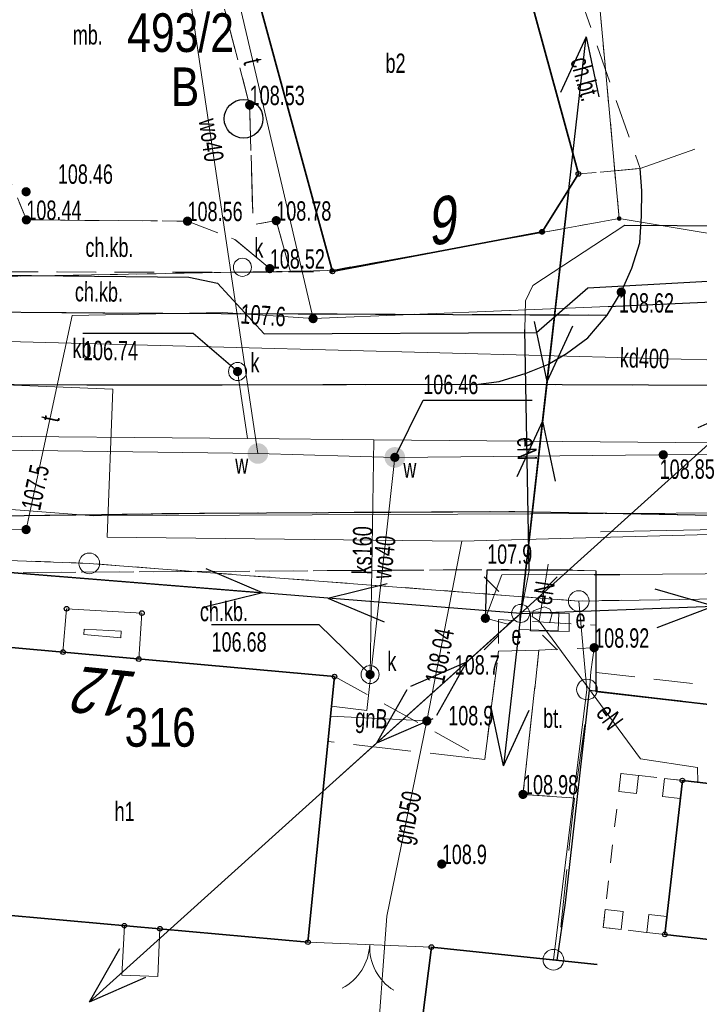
# Model space of a CAD drawing. Header units: inches. Extents: x 6497603 to 6502483, y 5925790 to 5934357.
# Tile 171 of 256: x 6501354 to 6501380, y 5926021 to 5926059. Entities that reach past the tile are written whole.
import ezdxf
from ezdxf.enums import TextEntityAlignment as Align

# ---------------------------------------------------------------- set-up
doc = ezdxf.new("R2010")
doc.units = ezdxf.units.IN
doc.header["$MEASUREMENT"] = 0
for name, pattern in [('1.5_0.75', [2.25, 1.5, -0.75]), ('2.25_0.75', [3, 2.25, -0.75]), ('219-1000', [0, 0]), ('egug-1000', [1.5, 0.75, -0.75]), ('otda_1000', [1.4, 0.7, -0.7]), ('otob_1000', [0, 0]), ('suep_nn_1000', [0, 0])]:
    doc.linetypes.add(name, pattern=pattern)
for name, color, linetype in [('202-punkt graniczny', 7, 'Continuous'), ('203-punkt graniczny', 7, 'Continuous'), ('210-oznaczenie konturu użytku gruntowego', 7, 'Continuous'), ('211-numer działki ewidencyjnej', 7, 'Continuous'), ('218-kontur użytku gruntowego', 7, 'Continuous'), ('219-działka ewidencyjna', 7, 'Continuous'), ('238-Punkt adresowy budynku', 7, 'Continuous'), ('312-budynek ewidencyjny', 7, 'Continuous'), ('312-oznaczenie budynku ewidencyjnego', 7, 'Continuous'), ('312-oznaczenie budynku ewidencyjnego-Atr117', 7, 'Continuous'), ('brama', 7, 'Continuous'), ('chodnik', 7, 'Continuous'), ('chodnik-Atr17', 7, 'Continuous'), ('inny obiekt trwale związany z budynkiem (powierzchnia)', 7, 'Continuous'), ('jezdnia', 7, 'Continuous'), ('krawężnik', 7, 'Continuous'), ('latarnia', 7, 'Continuous'), ('obszar utwardzony', 7, 'Continuous'), ('obszar utwardzony-Atr17', 7, 'Continuous'), ('obudowa ochronna przewodu', 7, 'Continuous'), ('ogrodzenie trwałe', 7, 'Continuous'), ('pikieta naturalna', 7, 'Continuous'), ('pikieta naturalna-Atr2', 7, 'Continuous'), ('pikieta sztuczna', 7, 'Continuous'), ('pikieta sztuczna-Atr2', 7, 'Continuous'), ('przewód elektroenergetyczny niskiego napięcia', 7, 'Continuous'), ('przewód elektroenergetyczny podziemny', 7, 'Continuous'), ('przewód elektroenergetyczny podziemny-Atr1', 7, 'Continuous'), ('przewód gazowy', 7, 'Continuous'), ('przewód gazowy-Atr1', 7, 'Continuous'), ('przewód kanalizacyjny', 7, 'Continuous'), ('przewód kanalizacyjny-Atr1', 7, 'Continuous'), ('przewód telekomunikacyjny podziemny', 7, 'Continuous'), ('przewód telekomunikacyjny podziemny-Atr1', 7, 'Continuous'), ('przewód wodociągowy', 7, 'Continuous'), ('przewód wodociągowy-Atr1', 7, 'Continuous'), ('Punkt budynku', 7, 'Continuous'), ('rzędna', 7, 'Continuous'), ('rzędna-Atr2', 7, 'Continuous'), ('rzędna-Atr3', 7, 'Continuous'), ('studnia kanalizacyjna', 7, 'Continuous'), ('studnia kanalizacyjna-Atr17', 7, 'Continuous'), ('szafa elektroenergetyczna lub kontener', 7, 'Continuous'), ('szafa elektroenergetyczna lub kontener-Atr17', 7, 'Continuous'), ('trawnik', 7, 'Continuous'), ('weranda lub ganek', 7, 'Continuous'), ('wiata', 7, 'Continuous'), ('zadrzewienie  zakrzewienie', 7, 'Continuous'), ('zasuwa lub zawór', 7, 'Continuous'), ('zasuwa lub zawór-Atr17', 7, 'Continuous')]:
    doc.layers.add(name, color=color, linetype=linetype)
doc.styles.get("Standard").update_dxf_attribs({"font": 'arial.ttf'})
doc.linetypes.add('902-1000', pattern='A,5,0,[1,ksztalty.shx,S=1,R=0,X=0,Y=0],5', length=10)

# ---------------------------------------------------------------- blocks, each defined once
blk = doc.blocks.new('202')
at = {"color": 0, "linetype": 'Continuous', "lineweight": 0}
blk.add_circle((0, 0), 0.4, dxfattribs=at)
blk = doc.blocks.new('203')
at = {"linetype": 'Continuous', "lineweight": 0}
h = blk.add_hatch(color=0, dxfattribs=at)
edge = h.paths.add_edge_path()
edge.add_arc((0, 0), 0.09, 0, 360)
blk = doc.blocks.new('PUNKTBUD')
at = {"color": 0}
blk.add_circle((0, 0), 0.09, dxfattribs=at)
blk = doc.blocks.new('PW01')
at = {"linetype": 'Continuous', "lineweight": 13}
h = blk.add_hatch(color=0, dxfattribs=at)
edge = h.paths.add_edge_path()
edge.add_arc((0, 0), 0.18, 0, 360)
blk = doc.blocks.new('US18')
at = {"color": 0, "linetype": 'Continuous', "lineweight": 13}
for p, q in [((-0.75, -0.35), (-0.75, 0.35)), ((-0.75, 0.35), (0.75, 0.35)), ((0.75, -0.35), (0.75, 0.35)), ((-0.75, -0.35), (0.75, -0.35))]:
    blk.add_line(p, q, dxfattribs=at)
blk = doc.blocks.new('SM01')
at = {"color": 0, "linetype": 'Continuous', "lineweight": 13}
for p, q in [((-0.848, 0.848), (-1.414, 1.414)), ((0.849, 0.848), (1.414, 1.414)), ((-0.848, -0.849), (-1.414, -1.414)), ((0.849, -0.849), (1.414, -1.414))]:
    blk.add_line(p, q, dxfattribs=at)
blk.add_circle((0, 0), 0.35, dxfattribs=at)
blk = doc.blocks.new('US15')
at = {"color": 0, "linetype": 'Continuous', "lineweight": 13}
blk.add_circle((0, 0), 0.35, dxfattribs=at)
blk = doc.blocks.new('US25')
at = {"linetype": 'Continuous', "lineweight": 13}
h = blk.add_hatch(color=0, dxfattribs=at)
edge = h.paths.add_edge_path()
edge.add_arc((0, 0), 0.4, 0, 360)
blk = doc.blocks.new('OK02')
at = {"color": 0, "linetype": 'Continuous', "lineweight": 0}
for centre, start, end in [((-2, 0), 0, 60), ((2, 0), 120, 180)]:
    blk.add_arc(centre, 2, start, end, dxfattribs=at)
blk = doc.blocks.new('OTZK1')
at = {"color": 0, "linetype": 'Continuous'}
blk.add_circle((0, 0), 0.75, dxfattribs=at)
blk = doc.blocks.new('IB10')
at = {"color": 0, "linetype": 'Continuous', "lineweight": 13}
for p, q in [((0, 0), (0, 0.7)), ((0, 0.7), (0.7, 0.7)), ((0.7, 0), (0.7, 0.7)), ((0.7, 0), (0, 0))]:
    blk.add_line(p, q, dxfattribs=at)
blk = doc.blocks.new('SUEP1')
at = {"color": 0, "linetype": 'Continuous'}
for p, q in [((7.5, 0), (5.25, 0.75)), ((22.5, 0), (20.25, 0.75)), ((0, 0), (7.5, 0)), ((7.5, 0), (5.25, -0.75)), ((7.5, 0), (22.5, 0)), ((22.5, 0), (20.25, -0.75))]:
    blk.add_line(p, q, dxfattribs=at)

msp = doc.modelspace()

# ---------------------------------------------------------------- linework, layer by layer
at = {"layer": '218-kontur użytku gruntowego', "color": 3, "linetype": 'egug-1000', "lineweight": 18, "flags": 128}
for points in [[(6501376.96, 5926051.61), (6501376.22, 5926059.67)], [(6501373.97, 5926051.07), (6501376.96, 5926051.61)], [(6501365.82, 5926049.6), (6501373.97, 5926051.07)], [(6501350.76, 5926049.32), (6501365.82, 5926049.6)], [(6501356.41, 5926038.24), (6501340.41, 5926038.83)], [(6501375.39, 5926036.78), (6501356.41, 5926038.24)], [(6501398.03, 5926037.15), (6501375.39, 5926036.78)]]:
    msp.add_lwpolyline(points, dxfattribs=at)
at = {"layer": '219-działka ewidencyjna', "color": 3, "linetype": '219-1000', "lineweight": 18, "flags": 128}
for points in [[(6501376.22, 5926059.67), (6501376.96, 5926051.61)], [(6501373.97, 5926051.07), (6501376.96, 5926051.61)], [(6501376.96, 5926051.61), (6501396.86, 5926048.31)], [(6501365.82, 5926049.6), (6501373.97, 5926051.07)], [(6501350.76, 5926049.32), (6501365.82, 5926049.6)], [(6501340.41, 5926038.83), (6501356.41, 5926038.24)], [(6501356.41, 5926038.24), (6501375.39, 5926036.78)], [(6501398.03, 5926037.15), (6501375.39, 5926036.78)], [(6501375.39, 5926036.78), (6501375.71, 5926033.35)], [(6501374.41, 5926022.87), (6501375.71, 5926033.35)]]:
    msp.add_lwpolyline(points, dxfattribs=at)
at = {"layer": '312-budynek ewidencyjny', "color": 7, "linetype": 'Continuous', "lineweight": 35, "flags": 128}
for points in [[(6501371.86, 5926066.19), (6501375.38, 5926053.34)], [(6501365.84, 5926049.56), (6501361.35, 5926066.08)], [(6501375.38, 5926053.34), (6501373.97, 5926051.1)], [(6501373.97, 5926051.1), (6501365.84, 5926049.56)], [(6501350.93, 5926035.2), (6501365.92, 5926033.85)], [(6501365.92, 5926033.85), (6501364.89, 5926023.55)], [(6501378.73, 5926023.85), (6501379.41, 5926029.82)], [(6501379.41, 5926029.82), (6501383.39, 5926029.37)], [(6501364.89, 5926023.55), (6501349.92, 5926024.9)], [(6501382.71, 5926023.4), (6501378.73, 5926023.85)], [(6501365.9, 5925993.46), (6501369.68, 5926023.36)], [(6501369.68, 5926023.36), (6501376.1, 5926022.69)]]:
    msp.add_lwpolyline(points, dxfattribs=at)
at = {"layer": 'brama', "color": 7, "linetype": 'otob_1000', "lineweight": 18, "flags": 128}
msp.add_lwpolyline([(6501369.68, 5926023.36), (6501364.89, 5926023.55)], dxfattribs=at)
at = {"layer": 'chodnik', "color": 7, "linetype": '1.5_0.75', "lineweight": 18, "flags": 128}
for points in [[(6501363.35, 5926078.47), (6501366.93, 5926079.41), (6501367.41, 5926079.32), (6501367.82, 5926078.91), (6501372.06, 5926069.89), (6501372.32, 5926069.12), (6501377.77, 5926053.55), (6501375.38, 5926053.34), (6501371.86, 5926066.19), (6501370.14, 5926065.76), (6501369.12, 5926068.96), (6501368.69, 5926068.89), (6501366.18, 5926077.67), (6501350.94, 5926073.43), (6501350.62, 5926074.9), (6501361.17, 5926077.86)], [(6501350.21, 5926060.74), (6501353.97, 5926051.56), (6501358.8, 5926051.52), (6501360.22, 5926051.51), (6501362.05, 5926050.8), (6501363.41, 5926049.67), (6501363.57, 5926049.54), (6501358.56, 5926049.53), (6501354.56, 5926049.54), (6501351.57, 5926049.54), (6501350.64, 5926049.56), (6501346.68, 5926049.98), (6501339.16, 5926050.42), (6501339.15, 5926050.49), (6501339.24, 5926052.23), (6501346.7, 5926051.63), (6501347.7, 5926064.09)], [(6501263.53, 5926058.79), (6501270.37, 5926058.02), (6501275.23, 5926057.59), (6501285.37, 5926056.44), (6501289.42, 5926055.99), (6501302, 5926054.5), (6501316.49, 5926052.82), (6501318.63, 5926053.47), (6501318.68, 5926053.92), (6501326.69, 5926053.23), (6501326.66, 5926052.73), (6501328.5, 5926052.58), (6501328.44, 5926051.87), (6501330.91, 5926051.68), (6501330.87, 5926051.07), (6501332.63, 5926050.88), (6501339.16, 5926050.42), (6501346.68, 5926049.98), (6501350.64, 5926049.56), (6501351.57, 5926049.54), (6501354.56, 5926049.54), (6501358.56, 5926049.53), (6501364.53, 5926049.54), (6501365.82, 5926049.6), (6501365.84, 5926049.56), (6501373.97, 5926051.1), (6501375.38, 5926053.34), (6501377.77, 5926053.55), (6501377.84, 5926052.68), (6501377.83, 5926051.72), (6501377.76, 5926050.67), (6501377.45, 5926049.69), (6501377.04, 5926048.76), (6501376.49, 5926047.87), (6501358.52, 5926047.94), (6501348.98, 5926048.02), (6501344.98, 5926048.09), (6501341.01, 5926048.28), (6501336.99, 5926048.53), (6501329.71, 5926049.2), (6501324.1, 5926049.85), (6501320.29, 5926050.3), (6501302.2, 5926052.4), (6501289.22, 5926053.87), (6501285.17, 5926054.37), (6501269.99, 5926056.08), (6501264.66, 5926056.52), (6501264.13, 5926057.37)], [(6501247.25, 5926050.18), (6501263.2, 5926048.84), (6501278.11, 5926047.34), (6501296, 5926045.31), (6501303, 5926044.46), (6501322.88, 5926042.17), (6501330.33, 5926041.36), (6501335.32, 5926040.85), (6501340.29, 5926040.49), (6501343.22, 5926040.32), (6501346.23, 5926040.21), (6501350.24, 5926040.12), (6501352.88, 5926040.08), (6501360.88, 5926040.19), (6501372.91, 5926040.25), (6501386.9, 5926039.99), (6501396.5, 5926039.68), (6501405.3, 5926039.34), (6501412.35, 5926039.04), (6501410.65, 5926037.74), (6501427.21, 5926036.09), (6501441.12, 5926034.7), (6501449.07, 5926033.87), (6501453.69, 5926033.35), (6501453.75, 5926034.06), (6501452.43, 5926035.75), (6501455.42, 5926035.48), (6501460.6, 5926034.87), (6501459.04, 5926033.55), (6501466.48, 5926032.66), (6501465.23, 5926034.3), (6501475.2, 5926033.14), (6501475.13, 5926032.43), (6501475.98, 5926032.29), (6501476.96, 5926031.94), (6501480.24, 5926031), (6501480.88, 5926030.82), (6501482, 5926030.59), (6501499.78, 5926028.37), (6501507.4, 5926027.44), (6501506.15, 5926029.43), (6501514.36, 5926028.5), (6501512.82, 5926026.8), (6501527.38, 5926025.01), (6501527.2, 5926022.88), (6501512.54, 5926024.69), (6501512.47, 5926023.71), (6501505.98, 5926024.34), (6501506.14, 5926025.89), (6501500.03, 5926026.67), (6501499.96, 5926025.66), (6501497.63, 5926025.88), (6501497.71, 5926026.96), (6501481.26, 5926029.02), (6501480.73, 5926029.09), (6501480.24, 5926029.2), (6501476.45, 5926030.36), (6501476.44, 5926030.08), (6501475.02, 5926030.35), (6501475.03, 5926030.82), (6501473.56, 5926030.95), (6501473.31, 5926029.37), (6501466.35, 5926030.09), (6501466.44, 5926030.94), (6501458.57, 5926031.92), (6501457.97, 5926027.02), (6501453.26, 5926027.63), (6501453.65, 5926031.49), (6501453.68, 5926031.75), (6501448.9, 5926032.31), (6501440.84, 5926033.08), (6501427.67, 5926034.36), (6501413.66, 5926035.74), (6501413.65, 5926035.66), (6501411.6, 5926035.82), (6501410.85, 5926029.94), (6501404.82, 5926030.66), (6501404.89, 5926031.94), (6501390.75, 5926032.5), (6501390.58, 5926031.61), (6501376.05, 5926033.27), (6501376.06, 5926037.95), (6501372.7, 5926038), (6501351.36, 5926037.87), (6501351.36, 5926038.32), (6501340.26, 5926038.72), (6501329.38, 5926039.03), (6501323.65, 5926039.37), (6501312.4, 5926040.5), (6501312.43, 5926040.92), (6501302.02, 5926042.46), (6501297.11, 5926043.22), (6501276.95, 5926045.65), (6501264.04, 5926047), (6501249.82, 5926048.37), (6501247.03, 5926048.39)], [(6501350.93, 5926035.2), (6501351.22, 5926038.32), (6501351.36, 5926038.32), (6501351.36, 5926037.87), (6501372.67, 5926038), (6501376.06, 5926037.95), (6501376.06, 5926035.84), (6501372.28, 5926036.06), (6501372.28, 5926034.84), (6501371.75, 5926030.63), (6501365.92, 5926033.85)]]:
    msp.add_lwpolyline(points, close=True, dxfattribs=at)
at = {"layer": 'inny obiekt trwale związany z budynkiem (powierzchnia)', "color": 7, "linetype": 'Continuous', "lineweight": 18, "flags": 128}
msp.add_lwpolyline([(6501357.77, 5926024.19), (6501357.67, 5926022.27), (6501359.07, 5926022.22), (6501359.15, 5926024.07)], close=True, dxfattribs=at)
at = {"layer": 'jezdnia', "color": 7, "linetype": '2.25_0.75', "lineweight": 18, "flags": 128}
for points in [[(6501253.74, 5926055.56), (6501268.4, 5926053.5), (6501270.83, 5926053.13), (6501273.83, 5926052.82), (6501283.52, 5926051.72), (6501289.87, 5926050.98), (6501302.63, 5926049.51), (6501318.53, 5926047.68), (6501325.18, 5926046.9), (6501329.51, 5926046.39), (6501338.51, 5926045.59), (6501343.51, 5926045.32), (6501347.53, 5926045.21), (6501353.5, 5926045.16), (6501359.53, 5926045.15), (6501371.4, 5926045.18), (6501381.44, 5926045.14), (6501391.33, 5926044.93), (6501396.32, 5926044.76), (6501397.32, 5926044.88), (6501398.1, 5926045.22), (6501398.66, 5926045.67), (6501400.04, 5926046.85), (6501400.59, 5926047.23), (6501401.24, 5926047.42), (6501402.25, 5926047.47), (6501405.3, 5926039.34), (6501396.5, 5926039.68), (6501386.9, 5926039.99), (6501372.91, 5926040.25), (6501360.88, 5926040.19), (6501352.88, 5926040.08), (6501350.24, 5926040.12), (6501346.23, 5926040.21), (6501343.22, 5926040.32), (6501340.29, 5926040.49), (6501335.32, 5926040.85), (6501330.33, 5926041.36), (6501322.88, 5926042.17), (6501303, 5926044.46), (6501296, 5926045.31), (6501278.11, 5926047.34), (6501263.2, 5926048.84), (6501247.25, 5926050.18), (6501247.32, 5926053.12), (6501247.78, 5926056.32)], [(6501377.77, 5926053.55), (6501381.68, 5926054.94), (6501386.41, 5926056.34), (6501385.14, 5926055.01), (6501384.62, 5926054.29), (6501384.21, 5926053.36), (6501384.07, 5926052.63), (6501384.24, 5926050.62), (6501384.68, 5926049.56), (6501385.42, 5926048.46), (6501386.81, 5926046.98), (6501388.01, 5926046.08), (6501389.38, 5926045.36), (6501390.24, 5926045.03), (6501391.33, 5926044.93), (6501381.44, 5926045.14), (6501371.4, 5926045.18), (6501372.31, 5926045.29), (6501373.35, 5926045.62), (6501374.19, 5926045.95), (6501374.92, 5926046.38), (6501375.74, 5926046.99), (6501376.49, 5926047.87), (6501377.04, 5926048.76), (6501377.45, 5926049.69), (6501377.76, 5926050.67), (6501377.83, 5926051.72), (6501377.84, 5926052.68)]]:
    msp.add_lwpolyline(points, close=True, dxfattribs=at)
at = {"layer": 'krawężnik', "color": 7, "linetype": 'Continuous', "lineweight": 25, "flags": 128}
for points in [[(6501269.99, 5926056.08), (6501285.17, 5926054.37), (6501289.22, 5926053.87), (6501302.2, 5926052.4), (6501320.29, 5926050.3), (6501324.1, 5926049.85), (6501329.71, 5926049.2), (6501336.99, 5926048.53), (6501341.01, 5926048.28), (6501344.98, 5926048.09), (6501348.98, 5926048.02), (6501358.52, 5926047.94), (6501376.49, 5926047.87)], [(6501371.4, 5926045.18), (6501372.31, 5926045.29), (6501373.35, 5926045.62), (6501374.19, 5926045.95), (6501374.92, 5926046.38), (6501375.74, 5926046.99), (6501376.49, 5926047.87), (6501377.04, 5926048.76), (6501377.45, 5926049.69), (6501377.76, 5926050.67), (6501377.83, 5926051.72), (6501377.84, 5926052.68), (6501377.77, 5926053.55)], [(6501420.44, 5926046.53), (6501402.25, 5926047.47), (6501401.24, 5926047.42), (6501400.59, 5926047.23), (6501400.04, 5926046.85), (6501398.66, 5926045.67), (6501398.1, 5926045.22), (6501397.32, 5926044.88), (6501396.32, 5926044.76), (6501391.33, 5926044.93), (6501381.44, 5926045.14), (6501371.4, 5926045.18), (6501359.53, 5926045.15), (6501353.5, 5926045.16), (6501347.53, 5926045.21), (6501343.51, 5926045.32), (6501338.51, 5926045.59), (6501329.51, 5926046.39), (6501325.18, 5926046.9), (6501318.53, 5926047.68), (6501302.63, 5926049.51)], [(6501303, 5926044.46), (6501322.88, 5926042.17), (6501330.33, 5926041.36), (6501335.32, 5926040.85), (6501340.29, 5926040.49), (6501343.22, 5926040.32), (6501346.23, 5926040.21), (6501350.24, 5926040.12), (6501352.88, 5926040.08), (6501360.88, 5926040.19), (6501372.91, 5926040.25), (6501386.9, 5926039.99), (6501396.5, 5926039.68), (6501405.3, 5926039.34), (6501412.35, 5926039.04), (6501417.08, 5926038.76), (6501423.05, 5926038.37), (6501430.04, 5926037.84), (6501437.53, 5926037.21), (6501452.43, 5926035.75), (6501455.42, 5926035.48), (6501460.6, 5926034.87), (6501465.23, 5926034.3), (6501475.2, 5926033.14)], [(6501376.06, 5926037.95), (6501376.05, 5926033.27), (6501390.58, 5926031.61)]]:
    msp.add_lwpolyline(points, dxfattribs=at)
at = {"layer": 'obszar utwardzony', "color": 7, "linetype": '2.25_0.75', "lineweight": 18, "flags": 128}
for points in [[(6501360.07, 5926065.74), (6501362.63, 5926056.01), (6501362.76, 5926051.37), (6501363.66, 5926051.53), (6501364.21, 5926049.54), (6501363.56, 5926049.54), (6501363.41, 5926049.67), (6501362.05, 5926050.8), (6501360.22, 5926051.51), (6501358.8, 5926051.52), (6501353.97, 5926051.56), (6501350.21, 5926060.74), (6501347.7, 5926064.09), (6501327.69, 5926065.69), (6501326.69, 5926053.23), (6501325.24, 5926057.18), (6501323.15, 5926057.36), (6501323.57, 5926060.41), (6501322.56, 5926060.49), (6501322.26, 5926057.42), (6501318.68, 5926053.92), (6501320.11, 5926067.21), (6501322.06, 5926066.52), (6501323.84, 5926066.16), (6501325.33, 5926068.73), (6501327.74, 5926070.42), (6501329.73, 5926070.98), (6501332.71, 5926070.64), (6501332.78, 5926071.23), (6501333.67, 5926071.13), (6501347.2, 5926070.34), (6501347.78, 5926075.14), (6501350.62, 5926074.9), (6501350.94, 5926073.43), (6501353.56, 5926063.94)], [(6501268.4, 5926053.5), (6501269.82, 5926054.59), (6501269.99, 5926056.08), (6501285.17, 5926054.37), (6501289.22, 5926053.87), (6501302.2, 5926052.4), (6501320.29, 5926050.3), (6501324.1, 5926049.85), (6501329.71, 5926049.2), (6501336.99, 5926048.53), (6501341.01, 5926048.28), (6501344.98, 5926048.09), (6501348.98, 5926048.02), (6501358.52, 5926047.94), (6501376.49, 5926047.87), (6501375.74, 5926046.99), (6501374.92, 5926046.38), (6501374.19, 5926045.95), (6501373.35, 5926045.62), (6501372.31, 5926045.29), (6501371.4, 5926045.18), (6501359.53, 5926045.15), (6501353.5, 5926045.16), (6501347.53, 5926045.21), (6501343.51, 5926045.32), (6501338.51, 5926045.59), (6501329.51, 5926046.39), (6501325.18, 5926046.9), (6501318.53, 5926047.68), (6501302.63, 5926049.51), (6501289.87, 5926050.98), (6501283.52, 5926051.72), (6501273.83, 5926052.82), (6501270.83, 5926053.13)], [(6501372.28, 5926034.84), (6501373.85, 5926034.88), (6501373.23, 5926029.28), (6501375.23, 5926029.14), (6501374.56, 5926022.85), (6501369.68, 5926023.36), (6501365.9, 5925993.46), (6501361.82, 5925993.9), (6501356.95, 5925994.5), (6501355.66, 5926011.49), (6501341.57, 5926021.23), (6501338.95, 5926021.45), (6501339.2, 5926027.21), (6501339.97, 5926036.37), (6501340.26, 5926038.72), (6501351.22, 5926038.32), (6501351.21, 5926038.17), (6501350.93, 5926035.2), (6501349.92, 5926024.9), (6501364.89, 5926023.55), (6501365.67, 5926031.33), (6501371.75, 5926030.63)], [(6501375.99, 5926034.97), (6501375.86, 5926034.03), (6501375.81, 5926033.32), (6501375.23, 5926029.14), (6501373.23, 5926029.28), (6501373.85, 5926034.88)]]:
    msp.add_lwpolyline(points, close=True, dxfattribs=at)
at = {"layer": 'obudowa ochronna przewodu', "color": 7, "linetype": 'Continuous', "lineweight": 25, "flags": 128}
for points in [[(6501375.74, 5926048.93), (6501385.28, 5926049.45), (6501385.86, 5926050.49), (6501385.52, 5926052.95), (6501387.34, 5926057.84), (6501381.25, 5926076.59), (6501379.7, 5926078.8), (6501375.25, 5926093.32), (6501370.99, 5926097.97), (6501360.79, 5926099.15), (6501359.27, 5926100.69)], [(6501326.9, 5926055.59), (6501325.87, 5926055.55), (6501326.1, 5926051.5), (6501330.79, 5926050.88), (6501348.07, 5926049.47), (6501360.27, 5926049.34), (6501361.38, 5926049.11), (6501363.19, 5926047.14), (6501373.75, 5926047.19), (6501375.74, 5926048.93)], [(6501377.18, 5926051.35), (6501385.28, 5926051.3)], [(6501376.53, 5926048.2), (6501386.05, 5926048.63)], [(6501373.47, 5926037.96), (6501373.3, 5926047.31)], [(6501375.99, 5926037.81), (6501376.49, 5926037.81), (6501376.99, 5926037.81)]]:
    msp.add_lwpolyline(points, dxfattribs=at)
at = {"layer": 'ogrodzenie trwałe', "color": 7, "linetype": '902-1000', "lineweight": 25, "flags": 128}
msp.add_lwpolyline([(6501374.56, 5926022.85), (6501374.88, 5926025.07), (6501375.81, 5926033.32), (6501383.83, 5926032.38), (6501384.49, 5926032.3)], dxfattribs=at)
at = {"layer": 'przewód elektroenergetyczny niskiego napięcia', "color": 1, "linetype": 'suep_nn_1000', "lineweight": 18, "flags": 128}
for points in [[(6501375.01, 5926052.75), (6501373.14, 5926036.3)], [(6501373.14, 5926036.3), (6501340.7, 5926038.89)], [(6501418.24, 5926037.95), (6501373.14, 5926036.3)], [(6501365.47, 5926029.39), (6501373.14, 5926036.3)]]:
    msp.add_lwpolyline(points, dxfattribs=at)
at = {"layer": 'przewód elektroenergetyczny podziemny', "color": 1, "linetype": 'Continuous', "lineweight": 18, "flags": 128}
for points in [[(6501373.14, 5926036.3), (6501373.47, 5926037.96), (6501373.3, 5926047.31), (6501373.33, 5926048.42), (6501373.61, 5926049.02), (6501377.18, 5926051.35), (6501385.28, 5926051.3), (6501387.47, 5926048.32), (6501390.92, 5926046.7), (6501392.72, 5926046.28), (6501396.31, 5926046.16), (6501396.32, 5926045.54), (6501396.09, 5926038.48), (6501391.9, 5926038.55)], [(6501479.39, 5926038.73), (6501463.71, 5926040.67), (6501439.63, 5926043.56), (6501437.64, 5926043.8), (6501435.65, 5926043.98), (6501420.23, 5926045.39), (6501413.25, 5926045.93), (6501406.29, 5926046.46), (6501402.34, 5926046.8), (6501401.99, 5926038.86), (6501401.95, 5926037.86), (6501396.24, 5926037.96), (6501390.24, 5926037.91), (6501376.99, 5926037.81), (6501376.49, 5926037.81), (6501375.99, 5926037.81), (6501372.41, 5926037.79), (6501371.77, 5926036.11), (6501372.64, 5926035.88), (6501373.14, 5926036.3)], [(6501373.86, 5926036), (6501374.2, 5926038.21)], [(6501373.86, 5926036), (6501373.58, 5926036.18), (6501373.62, 5926036.4), (6501374.06, 5926036.55), (6501374.27, 5926036.47), (6501374.36, 5926036.29), (6501374.27, 5926035.96)], [(6501373.86, 5926036), (6501377.79, 5926030.66), (6501380, 5926030.32), (6501380.01, 5926029.75)]]:
    msp.add_lwpolyline(points, dxfattribs=at)
at = {"layer": 'przewód gazowy', "color": 40, "linetype": 'Continuous', "lineweight": 18, "flags": 128}
for points in [[(6501226.83, 5926058.31), (6501237.39, 5926057.1), (6501242.05, 5926056.57), (6501253.21, 5926055.29), (6501271.41, 5926053.42), (6501300.36, 5926049.47), (6501304.74, 5926048.72), (6501319.82, 5926047.3), (6501328.49, 5926046.57), (6501348.64, 5926045.34), (6501357.32, 5926045), (6501357.1, 5926039.26), (6501370.86, 5926039.1), (6501392.47, 5926039.68), (6501413.55, 5926039.01), (6501420.01, 5926038.6), (6501453.34, 5926034.79), (6501476.82, 5926032.96)], [(6501370.86, 5926039.1), (6501369.5, 5926032.13)], [(6501369.5, 5926032.13), (6501365.77, 5926032.31)], [(6501369.5, 5926032.13), (6501367.95, 5926024.56), (6501367.52, 5926018.8), (6501369.11, 5926018.88)]]:
    msp.add_lwpolyline(points, dxfattribs=at)
at = {"layer": 'przewód kanalizacyjny', "color": 34, "linetype": 'Continuous', "lineweight": 18, "flags": 128}
for points in [[(6501224.04, 5926054.21), (6501247.45, 5926052.3), (6501253.93, 5926051.78), (6501283.04, 5926049.44), (6501299.54, 5926047.61), (6501302.72, 5926047.26), (6501319.57, 5926045.39), (6501325.38, 5926044.75), (6501338.44, 5926043.3), (6501350.84, 5926043.19), (6501362.54, 5926043.08), (6501367.44, 5926043.03), (6501395.24, 5926042.78), (6501406.71, 5926042.67), (6501414.47, 5926041.91), (6501442.29, 5926039.21), (6501465.79, 5926036.92)], [(6501346.33, 5926047.02), (6501389.72, 5926045.89)], [(6501362.16, 5926045.68), (6501362.54, 5926043.08)], [(6501367.3, 5926033.93), (6501367.44, 5926043.03)]]:
    msp.add_lwpolyline(points, dxfattribs=at)
at = {"layer": 'przewód telekomunikacyjny podziemny', "color": 30, "linetype": 'Continuous', "lineweight": 18, "flags": 128}
for points in [[(6501365.09, 5926047.73), (6501361.97, 5926061.1), (6501362.66, 5926061.27)], [(6501308.14, 5926042.61), (6501318.23, 5926041.53), (6501329.88, 5926040.65), (6501344.04, 5926039.72), (6501353.96, 5926039.55), (6501355.74, 5926047.85), (6501361.59, 5926047.97), (6501365.09, 5926047.73), (6501376.53, 5926048.2), (6501386.05, 5926048.63), (6501388.78, 5926048.41), (6501389.37, 5926048.22), (6501390.01, 5926048.01), (6501391.12, 5926047.98), (6501395.97, 5926047.84), (6501396.76, 5926048.09), (6501398.22, 5926047.73), (6501404.12, 5926047.17), (6501411.75, 5926046.66)], [(6501494.7, 5926030.43), (6501479.99, 5926031.91), (6501453.4, 5926035.27), (6501452.7, 5926032.04), (6501411.52, 5926036.41), (6501411.83, 5926039.54), (6501392.33, 5926039.79), (6501376.23, 5926039.46)]]:
    msp.add_lwpolyline(points, dxfattribs=at)
at = {"layer": 'przewód wodociągowy', "color": 5, "linetype": 'Continuous', "lineweight": 18, "flags": 128}
for points in [[(6501362.95, 5926042.5), (6501360.07, 5926061.89), (6501362.31, 5926062.53)], [(6501395.11, 5926042.62), (6501368.26, 5926042.35), (6501362.95, 5926042.5), (6501351.3, 5926042.66), (6501338.29, 5926042.66), (6501326, 5926044.02), (6501318.9, 5926044.79), (6501302.11, 5926046.77), (6501299.47, 5926047.15), (6501283.81, 5926049.13), (6501262.04, 5926051.29), (6501246.41, 5926052.48), (6501242.34, 5926052.68), (6501224, 5926053.56), (6501222.56, 5926053.91)], [(6501221.47, 5926050.28), (6501243.38, 5926050.49), (6501269.69, 5926049.5), (6501273.38, 5926049.22), (6501303.02, 5926044.19), (6501356.59, 5926040.08), (6501401.74, 5926040.29), (6501416.39, 5926040.29), (6501459.88, 5926035.4), (6501484.3, 5926032.65)], [(6501368.26, 5926042.35), (6501367.18, 5926032.54), (6501365.8, 5926032.7)]]:
    msp.add_lwpolyline(points, dxfattribs=at)
at = {"layer": 'rzędna-Atr2', "color": 7, "flags": 128}
for points in [[(6501362.16, 5926045.68), (6501360.44, 5926047.16), (6501356.165, 5926047.16)], [(6501368.26, 5926042.35), (6501369.36, 5926044.57), (6501373.587, 5926044.57)], [(6501371.77, 5926036.11), (6501371.84, 5926037.99), (6501375.153, 5926037.99)], [(6501367.3, 5926033.93), (6501365.33, 5926035.86), (6501361.151, 5926035.86)]]:
    msp.add_lwpolyline(points, dxfattribs=at)
at = {"layer": 'trawnik', "color": 7, "linetype": '1.5_0.75', "lineweight": 18, "flags": 128}
msp.add_lwpolyline([(6501383.83, 5926032.38), (6501375.81, 5926033.32), (6501375.86, 5926034.03), (6501383.92, 5926033.12)], close=True, dxfattribs=at)
at = {"layer": 'weranda lub ganek', "color": 0, "linetype": 'CONTINUOUS', "lineweight": 18}
for p, q in [((6501355.39, 5926034.8), (6501355.53, 5926036.48)), ((6501355.53, 5926036.48), (6501358.45, 5926036.31)), ((6501358.45, 5926036.31), (6501358.33, 5926034.53)), ((6501356.199, 5926035.479), (6501356.217, 5926035.689)), ((6501356.217, 5926035.689), (6501357.65, 5926035.605)), ((6501357.65, 5926035.605), (6501357.633, 5926035.347)), ((6501357.633, 5926035.347), (6501356.199, 5926035.479)), ((6501358.33, 5926034.53), (6501355.39, 5926034.8))]:
    msp.add_line(p, q, dxfattribs=at)
at = {"layer": 'wiata', "color": 7, "linetype": 'otda_1000', "lineweight": 18, "flags": 128}
msp.add_lwpolyline([(6501378.73, 5926023.85), (6501379.41, 5926029.82), (6501377.02, 5926030.09), (6501376.34, 5926024.12)], close=True, dxfattribs=at)
at = {"layer": 'zadrzewienie  zakrzewienie', "color": 7, "linetype": '1.5_0.75', "lineweight": 18, "flags": 128}
msp.add_lwpolyline([(6501362.63, 5926056.01), (6501360.07, 5926065.74), (6501361.36, 5926066.08), (6501365.84, 5926049.56), (6501364.21, 5926049.54), (6501363.66, 5926051.53), (6501362.76, 5926051.37)], close=True, dxfattribs=at)

# ---------------------------------------------------------------- block references
at = {"layer": '202-punkt graniczny', "color": 7, "linetype": 'Continuous', "lineweight": 18}
for p in [(6501356.41, 5926038.24), (6501375.39, 5926036.78), (6501375.71, 5926033.35), (6501374.41, 5926022.87)]:
    msp.add_blockref('202', p, dxfattribs=at)
at = {"layer": '203-punkt graniczny', "color": 7, "linetype": 'Continuous', "lineweight": 18}
for p in [(6501376.96, 5926051.61), (6501373.97, 5926051.07), (6501365.82, 5926049.6)]:
    msp.add_blockref('203', p, dxfattribs=at)
at = {"layer": 'brama', "color": 7, "linetype": 'Continuous', "lineweight": 18, "rotation": 177.728}
msp.add_blockref('OK02', (6501367.285, 5926023.455), dxfattribs=at)
at = {"layer": 'latarnia', "color": 7, "linetype": 'Continuous', "lineweight": 18}
msp.add_blockref('SM01', (6501373.14, 5926036.3), dxfattribs=at)
at = {"layer": 'pikieta naturalna', "color": 7, "linetype": 'Continuous', "lineweight": 13}
for p in [(6501371.77, 5926036.11), (6501369.5, 5926032.13), (6501370.08, 5926026.58)]:
    msp.add_blockref('PW01', p, dxfattribs=at)
at = {"layer": 'pikieta sztuczna', "color": 7, "linetype": 'Continuous', "lineweight": 13}
for p in [(6501362.63, 5926056.01), (6501353.96, 5926052.65), (6501353.97, 5926051.56), (6501360.22, 5926051.51), (6501363.66, 5926051.53), (6501363.41, 5926049.67), (6501377.04, 5926048.76), (6501378.67, 5926042.45), (6501375.99, 5926034.97), (6501373.23, 5926029.28)]:
    msp.add_blockref('PW01', p, dxfattribs=at)
at = {"layer": 'przewód elektroenergetyczny niskiego napięcia', "color": 1, "linetype": 'Continuous', "lineweight": 18}
for p, rotation in [((6501373.14, 5926036.3), 83.51499999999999), ((6501375.01, 5926052.75), 263.515), ((6501365.47, 5926029.39), 42.016), ((6501340.7, 5926038.89), 355.4349999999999), ((6501373.14, 5926036.3), 175.435), ((6501373.14, 5926036.3), 2.095), ((6501373.14, 5926036.3), 222.0159999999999)]:
    msp.add_blockref('SUEP1', p, dxfattribs=dict(at, rotation=rotation))
at = {"layer": 'Punkt budynku', "color": 5, "linetype": 'Continuous', "lineweight": 13}
for p in [(6501375.38, 5926053.34), (6501373.97, 5926051.1), (6501365.84, 5926049.56), (6501355.53, 5926036.48), (6501358.45, 5926036.31), (6501355.39, 5926034.8), (6501358.33, 5926034.53), (6501365.92, 5926033.85), (6501379.41, 5926029.82), (6501357.77, 5926024.19), (6501359.15, 5926024.07), (6501378.73, 5926023.85), (6501364.89, 5926023.55), (6501369.68, 5926023.36)]:
    msp.add_blockref('PUNKTBUD', p, dxfattribs=at)
at = {"layer": 'rzędna', "color": 30, "linetype": 'Continuous', "lineweight": 18}
for p in [(6501365.09, 5926047.73), (6501353.96, 5926039.55)]:
    msp.add_blockref('PW01', p, dxfattribs=at)
at = {"layer": 'rzędna', "color": 34, "linetype": 'Continuous', "lineweight": 18}
for p in [(6501362.16, 5926045.68), (6501367.3, 5926033.93)]:
    msp.add_blockref('PW01', p, dxfattribs=at)
at = {"layer": 'rzędna', "color": 5, "linetype": 'Continuous', "lineweight": 18}
msp.add_blockref('PW01', (6501368.26, 5926042.35), dxfattribs=at)
at = {"layer": 'rzędna', "color": 1, "linetype": 'Continuous', "lineweight": 18}
msp.add_blockref('PW01', (6501371.77, 5926036.11), dxfattribs=at)
at = {"layer": 'rzędna', "color": 40, "linetype": 'Continuous', "lineweight": 18}
msp.add_blockref('PW01', (6501369.5, 5926032.13), dxfattribs=at)
at = {"layer": 'studnia kanalizacyjna', "color": 34, "linetype": 'Continuous', "lineweight": 18}
for p in [(6501362.35, 5926049.72), (6501362.16, 5926045.68), (6501367.3, 5926033.93)]:
    msp.add_blockref('US15', p, dxfattribs=at)
at = {"layer": 'szafa elektroenergetyczna lub kontener', "color": 1, "linetype": 'Continuous', "lineweight": 18}
for p, rotation in [((6501373.86, 5926036), 357.9900000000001), ((6501374.27, 5926035.96), 359.377)]:
    msp.add_blockref('US18', p, dxfattribs=dict(at, rotation=rotation))
at = {"layer": 'wiata', "color": 7, "linetype": 'Continuous', "lineweight": 18}
for p, rotation in [((6501377.02, 5926030.09), 263.502), ((6501379.41, 5926029.82), 173.555), ((6501376.34, 5926024.12), 353.555), ((6501378.73, 5926023.85), 83.502)]:
    msp.add_blockref('IB10', p, dxfattribs=dict(at, rotation=rotation))
at = {"layer": 'zadrzewienie  zakrzewienie', "color": 7, "linetype": 'Continuous', "lineweight": 18}
msp.add_blockref('OTZK1', (6501362.395, 5926055.48), dxfattribs=at)
at = {"layer": 'zasuwa lub zawór', "color": 5, "linetype": 'Continuous', "lineweight": 18}
for p in [(6501362.95, 5926042.5), (6501368.26, 5926042.35)]:
    msp.add_blockref('US25', p, dxfattribs=at)

# ---------------------------------------------------------------- texts
at = {"layer": '210-oznaczenie konturu użytku gruntowego', "color": 3, "linetype": 'Continuous', "lineweight": 18, "width": 0.79}
msp.add_text('B', height=1.5, dxfattribs=at).set_placement((6501359.57, 5926055.97))
at = {"layer": '211-numer działki ewidencyjnej', "color": 3, "linetype": 'Continuous', "lineweight": 18, "width": 0.79}
msp.add_text('493/2', height=1.5, dxfattribs=at).set_placement((6501357.88, 5926058.07))
at = {"layer": '238-Punkt adresowy budynku', "color": 7, "linetype": 'Continuous', "lineweight": 18, "oblique": 15, "width": 0.79}
for s, rotation, p in [('9', 10.726, (6501370.12, 5926050.63)), ('12', 174.208, (6501357.24, 5926034.13))]:
    msp.add_text(s, height=1.8, rotation=rotation, dxfattribs=at).set_placement(p, align=Align.CENTER)
at = {"layer": '312-oznaczenie budynku ewidencyjnego', "color": 7, "linetype": 'Continuous', "lineweight": 18, "width": 0.79}
msp.add_text('316', height=1.5, dxfattribs=at).set_placement((6501357.78, 5926031.13))
at = {"layer": '312-oznaczenie budynku ewidencyjnego-Atr117', "color": 7, "width": 0.667}
msp.add_text('b2', height=0.75, dxfattribs=at).set_placement((6501367.9, 5926057.26))
msp.add_text('h1', height=0.75, dxfattribs=at).set_placement((6501357.78, 5926028.62), align=Align.MIDDLE_CENTER)
at = {"layer": 'chodnik-Atr17', "color": 7, "width": 0.667}
for s, rotation, p in [('ch.bt.', 285.319, (6501375.06, 5926057.75)), ('ch.kb.', 359.519, (6501355.85, 5926048.4))]:
    msp.add_text(s, height=0.75, rotation=rotation, dxfattribs=at).set_placement(p)
for rotation, p in [(359.857, (6501356.26, 5926050.5)), (0.35, (6501360.7, 5926036.37))]:
    msp.add_text('ch.kb.', height=0.75, rotation=rotation, dxfattribs=at).set_placement(p, align=Align.MIDDLE_LEFT)
at = {"layer": 'obszar utwardzony-Atr17', "color": 7, "width": 0.667}
for s, p in [('mb.', (6501355.77, 5926058.36)), ('kb.', (6501355.76, 5926046.2)), ('bt.', (6501374.01, 5926031.86))]:
    msp.add_text(s, height=0.75, dxfattribs=at).set_placement(p)
at = {"layer": 'pikieta naturalna-Atr2', "color": 7, "width": 0.667}
for s, p in [('108.7', (6501370.58, 5926033.93)), ('108.9', (6501370.33, 5926031.96)), ('108.9', (6501370.08, 5926026.58))]:
    msp.add_text(s, height=0.75, dxfattribs=at).set_placement(p)
at = {"layer": 'pikieta sztuczna-Atr2', "color": 7, "width": 0.667}
for s, p in [('108.53', (6501362.63, 5926056.01)), ('108.46', (6501355.19, 5926052.96)), ('108.44', (6501353.97, 5926051.56)), ('108.56', (6501360.22, 5926051.51)), ('108.78', (6501363.66, 5926051.53)), ('108.52', (6501363.41, 5926049.67)), ('108.92', (6501375.99, 5926034.97)), ('108.98', (6501373.23, 5926029.28))]:
    msp.add_text(s, height=0.75, dxfattribs=at).set_placement(p)
msp.add_text('108.62', height=0.75, dxfattribs=at).set_placement((6501376.95, 5926048.34), align=Align.MIDDLE_LEFT)
msp.add_text('108.85', height=0.75, rotation=0.266, dxfattribs=at).set_placement((6501378.53, 5926041.89), align=Align.MIDDLE_LEFT)
at = {"layer": 'przewód elektroenergetyczny podziemny-Atr1', "color": 1, "width": 0.667}
for rotation, p in [(271.041, (6501373.38, 5926043.13)), (81.253, (6501373.96, 5926036.65)), (306.351, (6501376.33, 5926032.65))]:
    msp.add_text('eN', height=0.75, rotation=rotation, dxfattribs=at).set_placement(p, align=Align.MIDDLE_LEFT)
at = {"layer": 'przewód gazowy-Atr1', "color": 40, "width": 0.667}
for s, rotation, p in [('gnB', 357.237, (6501366.73, 5926032.26)), ('gnD50', 78.428, (6501368.52, 5926027.37))]:
    msp.add_text(s, height=0.75, rotation=rotation, dxfattribs=at).set_placement(p, align=Align.MIDDLE_LEFT)
at = {"layer": 'przewód kanalizacyjny-Atr1', "color": 34, "width": 0.667}
msp.add_text('kd400', height=0.75, rotation=358.508, dxfattribs=at).set_placement((6501376.99, 5926046.22), align=Align.MIDDLE_LEFT)
msp.add_text('ks160', height=0.75, rotation=89.118, dxfattribs=at).set_placement((6501367.36, 5926037.81))
at = {"layer": 'przewód telekomunikacyjny podziemny-Atr1', "color": 30, "width": 0.667}
for rotation, p in [(283.135, (6501362.74, 5926057.8)), (77.895, (6501354.86, 5926043.76))]:
    msp.add_text('t', height=0.75, rotation=rotation, dxfattribs=at).set_placement(p, align=Align.MIDDLE_LEFT)
at = {"layer": 'przewód wodociągowy-Atr1', "color": 5, "width": 0.667}
for rotation, p in [(278.448, (6501361.02, 5926055.48)), (83.717, (6501367.74, 5926037.65))]:
    msp.add_text('wo40', height=0.75, rotation=rotation, dxfattribs=at).set_placement(p, align=Align.MIDDLE_LEFT)
at = {"layer": 'rzędna-Atr2', "color": 30, "width": 0.667}
for s, rotation, p in [('107.6', 356.077, (6501362.28, 5926047.92)), ('107.5', 77.895, (6501354.13, 5926040.33))]:
    msp.add_text(s, height=0.75, rotation=rotation, dxfattribs=at).set_placement(p, align=Align.MIDDLE_LEFT)
at = {"layer": 'rzędna-Atr2', "color": 5, "width": 0.667}
msp.add_text('106.46', height=0.75, dxfattribs=at).set_placement((6501369.36, 5926044.577), align=Align.BOTTOM_LEFT)
at = {"layer": 'rzędna-Atr2', "color": 1, "width": 0.667}
msp.add_text('107.9', height=0.75, dxfattribs=at).set_placement((6501371.84, 5926037.998), align=Align.BOTTOM_LEFT)
at = {"layer": 'rzędna-Atr2', "color": 40, "width": 0.667}
msp.add_text('108.04', height=0.75, rotation=78.959, dxfattribs=at).set_placement((6501369.79, 5926033.6), align=Align.MIDDLE_LEFT)
at = {"layer": 'rzędna-Atr3', "color": 34, "width": 0.667}
for s, p in [('106.74', (6501356.165, 5926045.893)), ('106.68', (6501361.151, 5926034.592))]:
    msp.add_text(s, height=0.75, dxfattribs=at).set_placement(p, align=Align.BOTTOM_LEFT)
at = {"layer": 'studnia kanalizacyjna-Atr17', "color": 34, "width": 0.667}
for p in [(6501362.81, 5926050.1), (6501362.66, 5926045.65), (6501367.97, 5926034.07)]:
    msp.add_text('k', height=0.75, dxfattribs=at).set_placement(p)
at = {"layer": 'szafa elektroenergetyczna lub kontener-Atr17', "color": 1, "width": 0.667}
for p in [(6501375.27, 5926035.72), (6501372.78, 5926035.08)]:
    msp.add_text('e', height=0.75, dxfattribs=at).set_placement(p)
at = {"layer": 'zasuwa lub zawór-Atr17', "color": 5, "width": 0.667}
for p in [(6501362.07, 5926041.72), (6501368.59, 5926041.56)]:
    msp.add_text('w', height=0.75, dxfattribs=at).set_placement(p)

doc.saveas('drawing.dxf')
